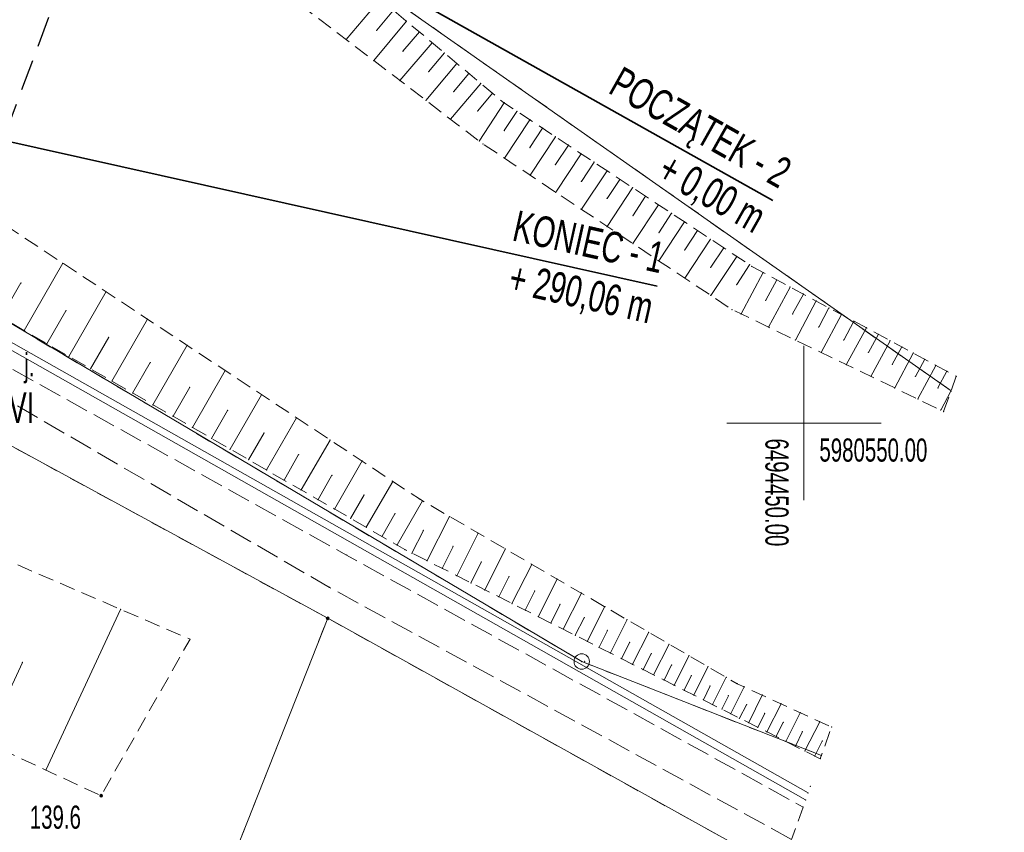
# Model space of a CAD drawing. Extents: x 6456700 to 6518119, y 5963420 to 5980059.
# Tile 44 of 256: x 6511693 to 6511725, y 5964086 to 5964112. Entities that reach past the tile are written whole.
import ezdxf
from ezdxf.enums import TextEntityAlignment as Align

# ---------------------------------------------------------------- set-up
doc = ezdxf.new("R2010")
doc.units = 0
doc.header["$MEASUREMENT"] = 0
for name, pattern in [('L_0_03', [1, 0.5, -0.5]), ('L_0_04', [1.5, 1, -0.5]), ('L_0_52', [1, 0.75, -0.25]), ('L_0_5A', [0.75, 0.5, -0.25])]:
    doc.linetypes.add(name, pattern=pattern)
doc.layers.get('0').update_dxf_attribs({"color": 2, "linetype": 'CONTINUOUS', "lineweight": 5})
for name, color, linetype, lineweight in [('000_Inne__niezydentyfikowane_', 7, 'CONTINUOUS', 18), ('18mm Kreska ciągła', 7, 'CONTINUOUS', 18), ('202_punkt_graniczny', 7, 'CONTINUOUS', 18), ('203_punkt_graniczny', 7, 'CONTINUOUS', 18), ('209_oznaczenie_konturu_klasyfikacyjnego', 96, 'CONTINUOUS', 18), ('218_kontur_uzytku_gruntowego', 96, 'L_0_03', 18), ('219_dzialka_ewidencyjna', 7, 'CONTINUOUS', 18), ('35mm Ciągła', 7, 'CONTINUOUS', 35), ('jezdnia', 7, 'CONTINUOUS', 18), ('jezdnia_Atr17', 7, 'CONTINUOUS', 18), ('ogrodzenie_trwale', 7, 'CONTINUOUS', 18), ('pikieta_naturalna', 7, 'CONTINUOUS', 18), ('pikieta_naturalna_Atr2', 7, 'CONTINUOUS', 18), ('przewod_elektroenergetyczny_podziemny', 7, 'CONTINUOUS', 18), ('przewod_wodociagowy', 7, 'CONTINUOUS', 18), ('siatka_krzyrzy', 7, 'CONTINUOUS', 18), ('skarpa_nieumocniona', 7, 'CONTINUOUS', 18), ('Zakres', 7, 'CONTINUOUS', 18)]:
    doc.layers.add(name, color=color, linetype=linetype, lineweight=lineweight)
doc.styles.get("Standard").update_dxf_attribs({"font": 'txt', "width": 0.75})
doc.styles.add('Znaczniki', font='GOTHIC.TTF', dxfattribs={"width": 0.7})

# ---------------------------------------------------------------- blocks, each defined once
blk = doc.blocks.new('mdcp_nowa')
at = {"layer": '203_punkt_graniczny', "linetype": 'Continuous', "lineweight": 18, "true_color": 0x000000}
blk.add_hatch(color=18, dxfattribs=at).paths.add_polyline_path([(6494434.57, 5980543.625, 1), (6494434.57, 5980543.715, 1)])
at = {"layer": 'pikieta_naturalna', "linetype": 'Continuous', "lineweight": 18, "true_color": 0x000000}
blk.add_hatch(color=18, dxfattribs=at).paths.add_polyline_path([(6494427.23, 5980537.875, 1), (6494427.23, 5980537.965, 1)])
for p in [(6494454.931, 5980551.518), (6494454.758, 5980551.03), (6494454.763, 5980551.044), (6494454.525, 5980550.374), (6494450.892, 5980540.146), (6494450.565, 5980539.223), (6494450.527, 5980539.118), (6494450.209, 5980538.223), (6494450.135, 5980538.013), (6494449.971, 5980537.553), (6494450.053, 5980537.783)]:
    blk.add_point(p)
at = {"layer": '000_Inne__niezydentyfikowane_', "linetype": 'Continuous', "lineweight": 18, "flags": 128}
for points in [[(6494436.27, 5980563.74), (6494435.17, 5980562.43)], [(6494436.7, 5980563.38), (6494436.16, 5980562.73)], [(6494437.12, 5980563.03), (6494436.06, 5980561.75)], [(6494437.54, 5980562.68), (6494437.01, 5980562.05)], [(6494437.95, 5980562.33), (6494436.91, 5980561.1)], [(6494438.35, 5980562), (6494437.84, 5980561.39)], [(6494438.75, 5980561.66), (6494437.75, 5980560.46)], [(6494439.14, 5980561.33), (6494438.65, 5980560.74)], [(6494439.53, 5980561.01), (6494438.55, 5980559.85)], [(6494439.91, 5980560.69), (6494439.43, 5980560.12)], [(6494440.29, 5980560.38), (6494439.48, 5980559.14)], [(6494440.7, 5980560.1), (6494440.29, 5980559.48)], [(6494441.12, 5980559.83), (6494440.3, 5980558.59)], [(6494441.53, 5980559.56), (6494441.12, 5980558.93)], [(6494441.95, 5980559.28), (6494441.13, 5980558.03)], [(6494442.37, 5980559.01), (6494441.95, 5980558.38)], [(6494442.78, 5980558.73), (6494441.96, 5980557.48)], [(6494443.2, 5980558.46), (6494442.79, 5980557.83)], [(6494443.62, 5980558.18), (6494442.79, 5980556.93)], [(6494444.03, 5980557.9), (6494443.62, 5980557.28)], [(6494444.45, 5980557.63), (6494443.62, 5980556.37)], [(6494444.87, 5980557.35), (6494444.46, 5980556.72)], [(6494445.29, 5980557.07), (6494444.46, 5980555.82)], [(6494445.71, 5980556.8), (6494445.3, 5980556.17)], [(6494446.13, 5980556.52), (6494445.3, 5980555.26)], [(6494446.55, 5980556.24), (6494446.14, 5980555.61)], [(6494446.97, 5980555.96), (6494446.14, 5980554.7)], [(6494447.4, 5980555.68), (6494446.98, 5980555.05)], [(6494424.74, 5980553), (6494425.99, 5980555.18)], [(6494447.82, 5980555.4), (6494446.98, 5980554.14)], [(6494448.24, 5980555.13), (6494447.82, 5980554.49)], [(6494448.68, 5980554.88), (6494447.96, 5980553.54)], [(6494423.99, 5980553.43), (6494424.63, 5980554.54)], [(6494449.12, 5980554.64), (6494448.76, 5980553.98)], [(6494426.19, 5980552.16), (6494427.39, 5980554.26)], [(6494449.55, 5980554.41), (6494448.85, 5980553.11)], [(6494449.98, 5980554.18), (6494449.63, 5980553.54)], [(6494450.4, 5980553.96), (6494449.72, 5980552.69)], [(6494425.47, 5980552.57), (6494426.09, 5980553.64)], [(6494450.81, 5980553.73), (6494450.48, 5980553.11)], [(6494451.22, 5980553.52), (6494450.56, 5980552.29)], [(6494427.58, 5980551.36), (6494428.73, 5980553.37)], [(6494451.62, 5980553.3), (6494451.29, 5980552.69)], [(6494452.02, 5980553.09), (6494451.37, 5980551.89)], [(6494452.41, 5980552.88), (6494452.09, 5980552.29)], [(6494426.89, 5980551.76), (6494427.48, 5980552.78)], [(6494452.79, 5980552.67), (6494452.17, 5980551.51)], [(6494428.91, 5980550.59), (6494430.02, 5980552.52)], [(6494453.17, 5980552.47), (6494452.86, 5980551.9)], [(6494453.54, 5980552.27), (6494452.94, 5980551.14)], [(6494428.25, 5980550.97), (6494428.82, 5980551.96)], [(6494453.91, 5980552.07), (6494453.61, 5980551.51)], [(6494430.19, 5980549.86), (6494431.25, 5980551.7)], [(6494454.27, 5980551.87), (6494453.69, 5980550.78)], [(6494454.63, 5980551.68), (6494454.34, 5980551.14)], [(6494429.56, 5980550.22), (6494430.1, 5980551.16)], [(6494454.758, 5980551.03), (6494454.43, 5980550.42)], [(6494431.41, 5980549.15), (6494432.43, 5980550.92)], [(6494430.81, 5980549.5), (6494431.33, 5980550.41)], [(6494432.59, 5980548.48), (6494433.56, 5980550.17)], [(6494432.01, 5980548.81), (6494432.51, 5980549.68)], [(6494433.71, 5980547.83), (6494434.65, 5980549.45)], [(6494433.16, 5980548.15), (6494433.63, 5980548.98)], [(6494434.79, 5980547.21), (6494435.69, 5980548.77)], [(6494434.26, 5980547.52), (6494434.71, 5980548.31)], [(6494435.82, 5980546.62), (6494436.68, 5980548.11)], [(6494435.31, 5980546.91), (6494435.75, 5980547.67)], [(6494436.82, 5980546.05), (6494437.64, 5980547.48)], [(6494436.33, 5980546.33), (6494436.75, 5980547.06)], [(6494437.79, 5980545.54), (6494438.52, 5980546.97)], [(6494437.3, 5980545.78), (6494437.67, 5980546.52)], [(6494438.75, 5980545.05), (6494439.44, 5980546.43)], [(6494438.28, 5980545.29), (6494438.63, 5980546)], [(6494439.66, 5980544.59), (6494440.33, 5980545.92)], [(6494439.21, 5980544.82), (6494439.55, 5980545.5)], [(6494440.54, 5980544.15), (6494441.18, 5980545.42)], [(6494440.11, 5980544.37), (6494440.44, 5980545.02)], [(6494441.39, 5980543.72), (6494442, 5980544.94)], [(6494440.97, 5980543.93), (6494441.28, 5980544.56)], [(6494442.2, 5980543.32), (6494442.79, 5980544.49)], [(6494425.44, 5980538.75), (6494427.86, 5980543.96)], [(6494441.8, 5980543.52), (6494442.1, 5980544.12)], [(6494442.98, 5980542.92), (6494443.55, 5980544.05)], [(6494442.59, 5980543.12), (6494442.88, 5980543.69)], [(6494443.73, 5980542.55), (6494444.27, 5980543.63)], [(6494443.36, 5980542.73), (6494443.63, 5980543.28)], [(6494444.44, 5980542.18), (6494444.97, 5980543.22)], [(6494444.09, 5980542.36), (6494444.35, 5980542.89)], [(6494445.13, 5980541.84), (6494445.63, 5980542.83)], [(6494444.79, 5980542.01), (6494445.05, 5980542.52)], [(6494445.79, 5980541.5), (6494446.28, 5980542.46)], [(6494423.48, 5980539.67), (6494424.68, 5980542.24)], [(6494445.47, 5980541.67), (6494445.71, 5980542.16)], [(6494446.43, 5980541.18), (6494446.89, 5980542.1)], [(6494446.12, 5980541.34), (6494446.35, 5980541.81)], [(6494447.04, 5980540.88), (6494447.48, 5980541.76)], [(6494446.74, 5980541.03), (6494446.96, 5980541.48)], [(6494447.63, 5980540.58), (6494448.06, 5980541.45)], [(6494447.34, 5980540.73), (6494447.55, 5980541.16)], [(6494448.21, 5980540.29), (6494448.65, 5980541.18)], [(6494447.91, 5980540.43), (6494448.14, 5980540.87)], [(6494448.8, 5980539.99), (6494449.26, 5980540.9)], [(6494448.5, 5980540.14), (6494448.73, 5980540.59)], [(6494449.41, 5980539.68), (6494449.88, 5980540.61)], [(6494449.1, 5980539.84), (6494449.33, 5980540.3)], [(6494450.03, 5980539.37), (6494450.51, 5980540.32)], [(6494449.72, 5980539.53), (6494449.95, 5980540)], [(6494450.35, 5980539.21), (6494450.59, 5980539.69)]]:
    blk.add_lwpolyline(points, dxfattribs=at)
at = {"layer": '000_Inne__niezydentyfikowane_'}
for p in [(6494437.12, 5980563.03), (6494435.17, 5980562.43), (6494436.16, 5980562.73), (6494437.54, 5980562.68), (6494437.95, 5980562.33), (6494437.01, 5980562.05), (6494438.35, 5980562), (6494436.06, 5980561.75), (6494438.75, 5980561.66), (6494437.84, 5980561.39), (6494439.14, 5980561.33), (6494436.91, 5980561.1), (6494439.53, 5980561.01), (6494438.65, 5980560.74), (6494439.91, 5980560.69), (6494437.75, 5980560.46), (6494440.29, 5980560.38), (6494439.43, 5980560.12), (6494440.7, 5980560.1), (6494438.55, 5980559.85), (6494441.12, 5980559.83), (6494441.53, 5980559.56), (6494440.29, 5980559.48), (6494441.95, 5980559.28), (6494439.48, 5980559.14), (6494441.12, 5980558.93), (6494442.37, 5980559.01), (6494442.78, 5980558.73), (6494440.3, 5980558.59), (6494441.95, 5980558.38), (6494443.2, 5980558.46), (6494441.13, 5980558.03), (6494443.62, 5980558.18), (6494442.79, 5980557.83), (6494444.03, 5980557.9), (6494441.96, 5980557.48), (6494444.45, 5980557.63), (6494444.87, 5980557.35), (6494443.62, 5980557.28), (6494445.29, 5980557.07), (6494442.79, 5980556.93), (6494444.46, 5980556.72), (6494445.71, 5980556.8), (6494443.62, 5980556.37), (6494446.13, 5980556.52), (6494445.3, 5980556.17), (6494446.55, 5980556.24), (6494444.46, 5980555.82), (6494446.97, 5980555.96), (6494446.14, 5980555.61), (6494447.4, 5980555.68), (6494425.99, 5980555.18), (6494445.3, 5980555.26), (6494447.82, 5980555.4), (6494448.24, 5980555.13), (6494446.98, 5980555.05), (6494448.68, 5980554.88), (6494424.63, 5980554.54), (6494446.14, 5980554.7), (6494447.82, 5980554.49), (6494449.12, 5980554.64), (6494427.39, 5980554.26), (6494446.98, 5980554.14), (6494449.55, 5980554.41), (6494449.98, 5980554.18), (6494448.76, 5980553.98), (6494450.4, 5980553.96), (6494426.09, 5980553.64), (6494447.96, 5980553.54), (6494449.63, 5980553.54), (6494450.81, 5980553.73), (6494451.22, 5980553.52), (6494428.73, 5980553.37), (6494451.62, 5980553.3), (6494424.74, 5980553), (6494448.85, 5980553.11), (6494450.48, 5980553.11), (6494452.02, 5980553.09), (6494452.41, 5980552.88), (6494425.47, 5980552.57), (6494427.48, 5980552.78), (6494449.72, 5980552.69), (6494451.29, 5980552.69), (6494452.79, 5980552.67), (6494430.02, 5980552.52), (6494450.56, 5980552.29), (6494452.09, 5980552.29), (6494453.17, 5980552.47), (6494453.54, 5980552.27), (6494426.19, 5980552.16), (6494428.82, 5980551.96), (6494452.86, 5980551.9), (6494453.91, 5980552.07), (6494426.89, 5980551.76), (6494431.25, 5980551.7), (6494451.37, 5980551.89), (6494454.27, 5980551.87), (6494454.63, 5980551.68), (6494427.58, 5980551.36), (6494452.17, 5980551.51), (6494453.61, 5980551.51), (6494428.25, 5980550.97), (6494430.1, 5980551.16), (6494452.94, 5980551.14), (6494454.34, 5980551.14), (6494432.43, 5980550.92), (6494453.69, 5980550.78), (6494428.91, 5980550.59), (6494431.33, 5980550.41), (6494454.43, 5980550.42), (6494429.56, 5980550.22), (6494433.56, 5980550.17), (6494430.19, 5980549.86), (6494432.51, 5980549.68), (6494430.81, 5980549.5), (6494434.65, 5980549.45), (6494431.41, 5980549.15), (6494432.01, 5980548.81), (6494433.63, 5980548.98), (6494435.69, 5980548.77), (6494432.59, 5980548.48), (6494433.16, 5980548.15), (6494434.71, 5980548.31), (6494436.68, 5980548.11), (6494433.71, 5980547.83), (6494434.26, 5980547.52), (6494435.75, 5980547.67), (6494437.64, 5980547.48), (6494434.79, 5980547.21), (6494435.31, 5980546.91), (6494436.75, 5980547.06), (6494438.52, 5980546.97), (6494435.82, 5980546.62), (6494437.67, 5980546.52), (6494436.33, 5980546.33), (6494439.44, 5980546.43), (6494436.82, 5980546.05), (6494438.63, 5980546), (6494440.33, 5980545.92), (6494437.3, 5980545.78), (6494437.79, 5980545.54), (6494438.28, 5980545.29), (6494439.55, 5980545.5), (6494441.18, 5980545.42), (6494438.75, 5980545.05), (6494440.44, 5980545.02), (6494442, 5980544.94), (6494439.21, 5980544.82), (6494439.66, 5980544.59), (6494440.11, 5980544.37), (6494441.28, 5980544.56), (6494442.79, 5980544.49), (6494427.86, 5980543.96), (6494440.54, 5980544.15), (6494440.97, 5980543.93), (6494442.1, 5980544.12), (6494443.55, 5980544.05), (6494441.39, 5980543.72), (6494442.88, 5980543.69), (6494444.27, 5980543.63), (6494441.8, 5980543.52), (6494442.2, 5980543.32), (6494442.59, 5980543.12), (6494443.63, 5980543.28), (6494444.97, 5980543.22), (6494442.98, 5980542.92), (6494443.36, 5980542.73), (6494444.35, 5980542.89), (6494445.63, 5980542.83), (6494443.73, 5980542.55), (6494444.09, 5980542.36), (6494445.05, 5980542.52), (6494446.28, 5980542.46), (6494424.68, 5980542.24), (6494444.44, 5980542.18), (6494445.71, 5980542.16), (6494446.89, 5980542.1), (6494444.79, 5980542.01), (6494445.13, 5980541.84), (6494446.35, 5980541.81), (6494447.48, 5980541.76), (6494445.47, 5980541.67), (6494445.79, 5980541.5), (6494446.96, 5980541.48), (6494448.06, 5980541.45), (6494446.12, 5980541.34), (6494446.43, 5980541.18), (6494447.55, 5980541.16), (6494448.65, 5980541.18), (6494446.74, 5980541.03), (6494447.04, 5980540.88), (6494448.14, 5980540.87), (6494449.26, 5980540.9), (6494447.34, 5980540.73), (6494447.63, 5980540.58), (6494447.91, 5980540.43), (6494448.73, 5980540.59), (6494449.88, 5980540.61), (6494448.21, 5980540.29), (6494448.5, 5980540.14), (6494449.33, 5980540.3), (6494450.51, 5980540.32), (6494448.8, 5980539.99), (6494449.1, 5980539.84), (6494449.95, 5980540), (6494449.41, 5980539.68), (6494449.72, 5980539.53), (6494450.59, 5980539.69), (6494450.03, 5980539.37), (6494450.35, 5980539.21), (6494425.44, 5980538.75)]:
    blk.add_point(p, dxfattribs=at)
at = {"layer": '202_punkt_graniczny', "color": 7, "linetype": 'Continuous', "lineweight": 18}
blk.add_circle((6494442.8, 5980542.27), 0.25, dxfattribs=at)
at = {"layer": '202_punkt_graniczny'}
blk.add_point((6494442.8, 5980542.27), dxfattribs=at)
at = {"layer": '203_punkt_graniczny', "color": 7, "linetype": 'Continuous', "lineweight": 18}
blk.add_circle((6494434.57, 5980543.67), 0.045, dxfattribs=at)
at = {"layer": '203_punkt_graniczny'}
blk.add_point((6494434.57, 5980543.67), dxfattribs=at)
at = {"layer": '218_kontur_uzytku_gruntowego', "lineweight": 18, "flags": 128}
for points in [[(6494454.763, 5980551.044), (6494425.2, 5980571.79)], [(6494442.8, 5980542.27), (6494418.24, 5980556.82)], [(6494434.57, 5980543.67), (6494419.51, 5980551.88)], [(6494426.93, 5980524.31), (6494434.57, 5980543.67)], [(6494434.57, 5980543.67), (6494448.82, 5980535.75)], [(6494450.565, 5980539.223), (6494442.8, 5980542.27)]]:
    blk.add_lwpolyline(points, dxfattribs=at)
at = {"layer": '218_kontur_uzytku_gruntowego'}
for p in [(6494434.57, 5980543.67), (6494434.57, 5980543.67), (6494434.57, 5980543.67), (6494434.57, 5980543.67), (6494442.8, 5980542.27), (6494442.8, 5980542.27), (6494442.8, 5980542.27), (6494442.8, 5980542.27)]:
    blk.add_point(p, dxfattribs=at)
at = {"layer": '219_dzialka_ewidencyjna', "color": 3, "linetype": 'Continuous', "lineweight": 18, "flags": 128}
for points in [[(6494425.2, 5980571.79), (6494454.763, 5980551.044)], [(6494418.24, 5980556.82), (6494442.8, 5980542.27)], [(6494419.51, 5980551.88), (6494434.57, 5980543.67)], [(6494426.93, 5980524.31), (6494434.57, 5980543.67)], [(6494434.57, 5980543.67), (6494448.82, 5980535.75)], [(6494450.565, 5980539.223), (6494442.8, 5980542.27)]]:
    blk.add_lwpolyline(points, dxfattribs=at)
at = {"layer": '219_dzialka_ewidencyjna', "color": 3}
for p in [(6494434.57, 5980543.67), (6494434.57, 5980543.67), (6494434.57, 5980543.67), (6494442.8, 5980542.27), (6494442.8, 5980542.27)]:
    blk.add_point(p, dxfattribs=at)
at = {"layer": 'jezdnia', "color": 7, "linetype": 'L_0_52', "lineweight": 18, "flags": 128}
blk.add_lwpolyline([(6494449.599, 5980536.506), (6494434.63, 5980544.67), (6494419.42, 5980553.52), (6494419.03, 5980554.7), (6494435.18, 5980545.72), (6494449.971, 5980537.553)], close=True, dxfattribs=at)
at = {"layer": 'jezdnia'}
for p in [(6494435.18, 5980545.72), (6494434.63, 5980544.67)]:
    blk.add_point(p, dxfattribs=at)
at = {"layer": 'ogrodzenie_trwale'}
for p in [(6494442.89, 5980542.28), (6494427.23, 5980537.92)]:
    blk.add_point(p, dxfattribs=at)
at = {"layer": 'pikieta_naturalna', "color": 7, "linetype": 'Continuous', "lineweight": 18}
blk.add_circle((6494427.23, 5980537.92), 0.045, dxfattribs=at)
at = {"layer": 'pikieta_naturalna'}
blk.add_point((6494427.23, 5980537.92), dxfattribs=at)
at = {"layer": 'przewod_elektroenergetyczny_podziemny', "color": 1, "linetype": 'Continuous', "lineweight": 18, "flags": 128}
blk.add_lwpolyline([(6494429.45, 5980571.18), (6494426.91, 5980570.94), (6494424.34, 5980570.53), (6494417.32, 5980560.59), (6494421.41, 5980554), (6494450.053, 5980537.783)], dxfattribs=at)
at = {"layer": 'przewod_wodociagowy', "color": 5, "linetype": 'Continuous', "lineweight": 18, "flags": 128}
blk.add_lwpolyline([(6494433.68, 5980570.09), (6494426.88, 5980570.7), (6494424.5, 5980570.37), (6494417.55, 5980560.57), (6494421.57, 5980554.17), (6494450.135, 5980538.013)], dxfattribs=at)
at = {"layer": 'siatka_krzyrzy', "linetype": 'Continuous', "lineweight": 18, "flags": 128}
for points in [[(6494450, 5980547.5), (6494450, 5980552.5)], [(6494447.5, 5980550), (6494452.5, 5980550)]]:
    blk.add_lwpolyline(points, dxfattribs=at)
at = {"layer": 'skarpa_nieumocniona', "color": 7, "linetype": 'L_0_5A', "lineweight": 18, "flags": 128}
for points in [[(6494430.4, 5980568.66), (6494440.27, 5980560.39), (6494448.31, 5980555.08), (6494454.931, 5980551.518), (6494454.525, 5980550.374), (6494447.67, 5980553.68), (6494439.6, 5980559.05), (6494428.77, 5980567.31), (6494425.5, 5980570.45), (6494425.68, 5980571.23), (6494426.81, 5980571.27)], [(6494450.527, 5980539.118), (6494437.07, 5980545.9), (6494417.85, 5980556.96), (6494418.5, 5980560.14), (6494437.54, 5980547.54), (6494447.84, 5980541.55), (6494450.892, 5980540.146)], [(6494416.17, 5980526.16), (6494414.73, 5980528.67), (6494415.36, 5980538.45), (6494416.27, 5980548.97), (6494430.11, 5980542.99), (6494427.23, 5980537.92), (6494422.18, 5980540.27), (6494418.42, 5980538.67), (6494418.14, 5980536.33), (6494418.05, 5980534.09), (6494417.48, 5980525.46)]]:
    blk.add_lwpolyline(points, close=True, dxfattribs=at)
at = {"layer": 'skarpa_nieumocniona'}
for p in [(6494440.27, 5980560.39), (6494440.27, 5980560.39), (6494439.6, 5980559.05), (6494439.6, 5980559.05), (6494448.31, 5980555.08), (6494448.31, 5980555.08), (6494447.67, 5980553.68), (6494447.67, 5980553.68), (6494437.54, 5980547.54), (6494437.54, 5980547.54), (6494437.07, 5980545.9), (6494437.07, 5980545.9), (6494430.11, 5980542.99), (6494430.11, 5980542.99), (6494447.84, 5980541.55), (6494447.84, 5980541.55), (6494427.23, 5980537.92), (6494427.23, 5980537.92)]:
    blk.add_point(p, dxfattribs=at)
at = {"layer": 'Zakres', "linetype": 'L_0_04', "lineweight": 25, "flags": 128}
blk.add_lwpolyline([(6495113.77, 5985050.22), (6495121.12, 5984877.07), (6495125.76, 5984757.87), (6495129.89, 5984649.81), (6495141.08, 5984611.3), (6495145.77, 5984544.53), (6495147.36, 5984487.27), (6495157.22, 5984392.07), (6495162.95, 5984387.45), (6495180.24, 5984384.16), (6495229.5, 5984386.61), (6495251.65, 5984373.41), (6495258.77, 5984357.12), (6495255.44, 5984330.44), (6495250.77, 5984304.39), (6495252.21, 5984282.78), (6495255.46, 5984256.45), (6495254.94, 5984238.25), (6495266.4, 5984211), (6495277.24, 5984182.33), (6495294.2, 5984133.19), (6495300.94, 5984095.37), (6495313.24, 5984037.69), (6495317.44, 5983978.18), (6495300.35, 5983922.18), (6495282.35, 5983883.38), (6495266.21, 5983862.23), (6495242.03, 5983839.67), (6495211.11, 5983816.86), (6495158.26, 5983772.66), (6495130.6, 5983651.16), (6495116.31, 5983543.43), (6495129.51, 5983346.73), (6495134.58, 5983264.71), (6495139.64, 5983186.97), (6495193.25, 5983077.94), (6495199.2, 5983041.97), (6495206.23, 5983026), (6495208.96, 5983004.88), (6495202.27, 5982979.48), (6495202.42, 5982950.13), (6495209.35, 5982897.38), (6495215.97, 5982850.34), (6495228.6, 5982809.97), (6495226.85, 5982778.82), (6495225.04, 5982750.56), (6495220.26, 5982723.37), (6495226.54, 5982679.97), (6495206.06, 5982669.48), (6495192.68, 5982657.71), (6495184.57, 5982648.65), (6495174.78, 5982624.58), (6495164.23, 5982604.61), (6495150.7, 5982588.3), (6495137.69, 5982582.43), (6495118.26, 5982573.75), (6495100.35, 5982558.42), (6495090.36, 5982544.99), (6495075.87, 5982519.06), (6495060.83, 5982499.68), (6495049.41, 5982485.49), (6495035.07, 5982459.7), (6495006.7, 5982406.64), (6494980.89, 5982351.84), (6494944.35, 5982293.29), (6494925.72, 5982250.11), (6494905.2, 5982190.37), (6494898.43, 5982153.5), (6494879.51, 5982063.89), (6494864.14, 5981992.66), (6494816.93, 5981768.61), (6494777.79, 5981577.7), (6494739.84, 5981394.72), (6494718.65, 5981297.89), (6494716.45, 5981237.31), (6494738.62, 5981208.21), (6494776.48, 5981173.06), (6494817.16, 5981137.44), (6494847.63, 5981109.8), (6494877.39, 5981077.08), (6494912.75, 5981030.55), (6494916.06, 5981014.71), (6494903.86, 5980957.01), (6494916.13, 5980953.51), (6494892.32, 5980927.59), (6494850.7, 5980858.8), (6494806.81, 5980779.89), (6494785.1, 5980753.49), (6494715.22, 5980723.29), (6494679.96, 5980686.78), (6494651.35, 5980651.29), (6494549.14, 5980683.24), (6494511.84, 5980659.66), (6494443.61, 5980630.33), (6494428.78, 5980598.6), (6494431.58, 5980579.46), (6494420.56, 5980549.76), (6494416.45, 5980528.2), (6494403.86, 5980507.16), (6494388.89, 5980482.96), (6494365.32, 5980407.99), (6494335.67, 5980315.15), (6494332.29, 5980297.41), (6494335.1, 5980278.18), (6494347.25, 5980254.84), (6494336.79, 5980250.09), (6494300.04, 5980271.34), (6494320.8, 5980301.43), (6494336.81, 5980349.17), (6494344.85, 5980380.92), (6494360.85, 5980437.13), (6494374.18, 5980476.38), (6494386.14, 5980498.84), (6494403.02, 5980528.52), (6494411.33, 5980563.19), (6494420.84, 5980586.25), (6494420.25, 5980601.11), (6494434.95, 5980635.94), (6494446.75, 5980644.99), (6494465.77, 5980647.27), (6494513.02, 5980669.46), (6494507.85, 5980679.68), (6494547.89, 5980705.83), (6494570.06, 5980691.34), (6494636.17, 5980669.05), (6494706.14, 5980756.86), (6494742.78, 5980772.58), (6494798.53, 5980814.27), (6494826.12, 5980867.97), (6494849.57, 5980908.6), (6494845.35, 5980942.01), (6494853.94, 5980970.83), (6494891.08, 5980960.54), (6494890.11, 5980965.73), (6494903.94, 5981025.69), (6494869.98, 5981070.3), (6494770.97, 5981160.58), (6494728.18, 5981200.64), (6494706.13, 5981229.56), (6494707.94, 5981299.75), (6494728.84, 5981398.1), (6494767.06, 5981580.19), (6494806.17, 5981770.55), (6494854.36, 5981994.76), (6494869.73, 5982065.97), (6494888.61, 5982155.44), (6494891.67, 5982173.95), (6494895.82, 5982197.45), (6494916.38, 5982253.72), (6494935.47, 5982297.95), (6494954.97, 5982331.67), (6494972.09, 5982356.64), (6494997.76, 5982411.14), (6495026.29, 5982464.48), (6495041.09, 5982491.09), (6495052.99, 5982505.88), (6495067.51, 5982524.6), (6495081.94, 5982550.43), (6495092.99, 5982565.28), (6495112.86, 5982582.29), (6495133.59, 5982591.55), (6495144.48, 5982596.46), (6495155.87, 5982610.19), (6495165.7, 5982628.8), (6495175.96, 5982654.03), (6495185.62, 5982664.83), (6495200.4, 5982677.82), (6495212.49, 5982688.04), (6495209.64, 5982723.43), (6495215.22, 5982750.57), (6495216.87, 5982779.54), (6495218.31, 5982809.31), (6495206.86, 5982847.92), (6495199.44, 5982894.74), (6495192.11, 5982948.71), (6495190.16, 5982979.24), (6495183.47, 5983075.16), (6495129.79, 5983184.34), (6495124.6, 5983264.07), (6495119.53, 5983346.09), (6495106.27, 5983543.75), (6495120.74, 5983652.9), (6495148.75, 5983779.42), (6495204.15, 5983826.04), (6495273.41, 5983889.36), (6495288.53, 5983927.42), (6495300.83, 5983964.69), (6495303.91, 5983980.14), (6495301.32, 5984039.55), (6495291.1, 5984093.63), (6495284.5, 5984130.67), (6495267.84, 5984178.93), (6495257.12, 5984207.3), (6495244.96, 5984236.19), (6495244.79, 5984255.42), (6495242.25, 5984281.97), (6495240.71, 5984304.95), (6495245.55, 5984331.94), (6495248.51, 5984355.64), (6495243.77, 5984366.47), (6495226.98, 5984376.47), (6495179.54, 5984374.12), (6495158.61, 5984378.09), (6495147.7, 5984386.91), (6495137.38, 5984486.61), (6495135.78, 5984544.04), (6495131.18, 5984609.54), (6495119.95, 5984648.2), (6495115.76, 5984757.49), (6495111.12, 5984876.67), (6495103.73, 5985050.93), (6495109.36, 5985081.73), (6495120.41, 5985085.88)], close=True, dxfattribs=at)
at = {"layer": '209_oznaczenie_konturu_klasyfikacyjnego', "lineweight": 20, "width": 0.66}
blk.add_text('LsVI', height=1, dxfattribs=at).set_placement((6494423.3, 5980551), align=Align.TOP_LEFT)
at = {"layer": 'jezdnia_Atr17', "color": 7, "lineweight": 15, "width": 0.66}
blk.add_text('j.', height=0.75, dxfattribs=at).set_placement((6494424.74, 5980552.26), align=Align.TOP_LEFT)
at = {"layer": 'pikieta_naturalna_Atr2', "color": 7, "lineweight": 15, "width": 0.66}
blk.add_text('139.6', height=0.75, dxfattribs=at).set_placement((6494424.92, 5980537.6), align=Align.TOP_LEFT)
at = {"layer": 'siatka_krzyrzy', "lineweight": 15, "width": 0.66}
blk.add_text('6494450.00', height=0.75, rotation=270, dxfattribs=at).set_placement((6494449.5, 5980549.5), align=Align.TOP_LEFT)
blk.add_text('5980550.00', height=0.75, dxfattribs=at).set_placement((6494450.5, 5980549.5), align=Align.TOP_LEFT)

msp = doc.modelspace()

# ---------------------------------------------------------------- block references
at = {"linetype": 'ByBlock'}
msp.add_blockref('mdcp_nowa', (17268.786, -16450.998), dxfattribs=at)

# ---------------------------------------------------------------- next in the draw order: linework, layer by layer
at = {"layer": '35mm Ciągła'}
for p, q in [((6511691.623, 5964120.92), (6511717.772, 5964106.214)), ((6511684.746, 5964109.972), (6511714.026, 5964103.438))]:
    msp.add_line(p, q, dxfattribs=at)

# ---------------------------------------------------------------- next in the draw order: texts
at = {"layer": '18mm Kreska ciągła', "char_height": 1, "attachment_point": 6, "style": 'Znaczniki'}
for s, insert, rotation in [('POCZĄTEK - 2\\P+ 0,00 m', (6511717.772, 5964106.214), 330.6461), ('KONIEC - 1\\P+ 290,06 m', (6511714.026, 5964103.438), 347.4216)]:
    msp.add_mtext(s, dxfattribs=dict(at, insert=insert, rotation=rotation))

doc.saveas('drawing.dxf')
